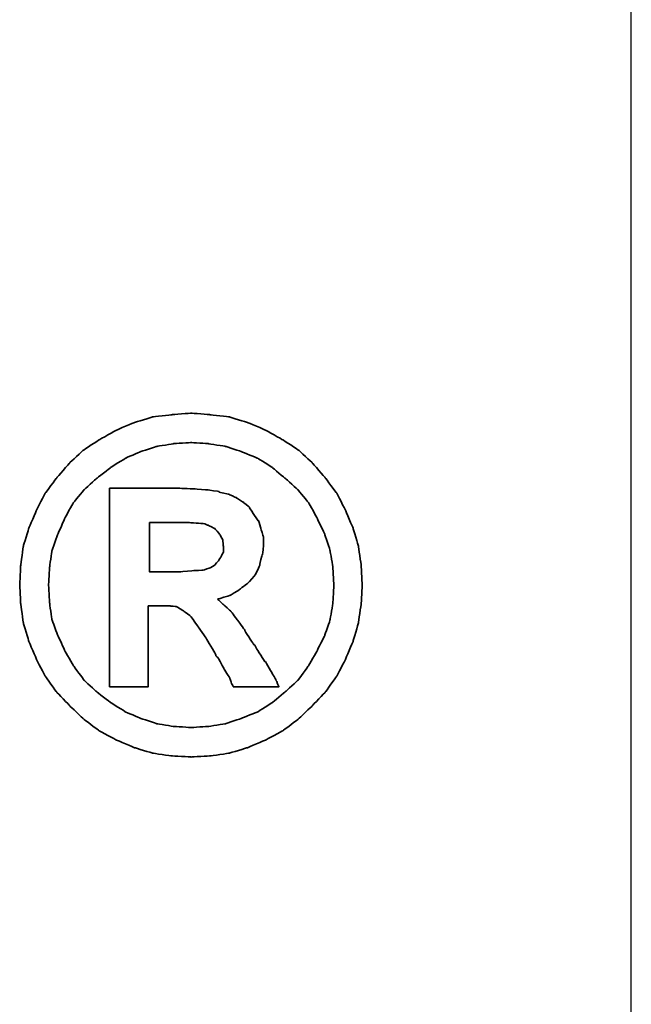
# Model space of a CAD drawing. Header units: millimetres. Extents: x 1805 to 4914, y -1594 to 860.
# Tile 51 of 256: x 2260.39 to 2263.38, y -1561.34 to -1556.52. Entities that reach past the tile are written whole.
import ezdxf

# ---------------------------------------------------------------- set-up
doc = ezdxf.new("R2010")
doc.units = ezdxf.units.MM
doc.layers.get('0').update_dxf_attribs({"linetype": 'CONTINUOUS'})
doc.layers.add('DIM', color=4, linetype='CONTINUOUS')
doc.layers.add('layer 1', color=7, linetype='CONTINUOUS')

# ---------------------------------------------------------------- blocks, each defined once
blk = doc.blocks.new('TBI MOTION logo(完整正式版)')
at = {"layer": 'layer 1', "color": 22, "lineweight": 35}
for points, knots in [([(81.20634, 4.98624), (81.20634, 4.98624), (81.18649, 5.32862), (81.18649, 5.32862), (81.18649, 5.32862), (81.18649, 5.32862), (81.13886, 5.66206), (81.13886, 5.66206), (81.13886, 5.66206), (81.13886, 5.66206), (81.04359, 5.97764), (81.04359, 5.97764), (81.04359, 5.97764), (81.04359, 5.97764), (80.91061, 6.29124), (80.91061, 6.29124), (80.91061, 6.29124), (80.91061, 6.29124), (80.75778, 6.58697), (80.75778, 6.58697), (80.75778, 6.58697), (80.75778, 6.58697), (80.5593, 6.85294), (80.5593, 6.85294), (80.5593, 6.85294), (80.5593, 6.85294), (80.33105, 7.1189), (80.33105, 7.1189), (80.33105, 7.1189), (80.33105, 7.1189), (80.09287, 7.33921), (80.09287, 7.33921), (80.09287, 7.33921), (80.09287, 7.33921), (79.815, 7.51982), (79.815, 7.51982), (79.815, 7.51982), (79.815, 7.51982), (79.51133, 7.69051), (79.51133, 7.69051), (79.51133, 7.69051), (79.51133, 7.69051), (79.19773, 7.8235), (79.19773, 7.8235), (79.19773, 7.8235), (79.19773, 7.8235), (78.88215, 7.91877), (78.88215, 7.91877), (78.88215, 7.91877), (78.88215, 7.91877), (78.54871, 7.95846), (78.54871, 7.95846), (78.54871, 7.95846), (78.54871, 7.95846), (78.21526, 7.98625), (78.21526, 7.98625), (78.21526, 7.98625), (78.21526, 7.98625), (77.87388, 7.95846), (77.87388, 7.95846), (77.87388, 7.95846), (77.87388, 7.95846), (77.54044, 7.91877), (77.54044, 7.91877), (77.54044, 7.91877), (77.54044, 7.91877), (77.22485, 7.8235), (77.22485, 7.8235), (77.22485, 7.8235), (77.22485, 7.8235), (76.91027, 7.69051), (76.91027, 7.69051), (76.91027, 7.69051), (76.91027, 7.69051), (76.6056, 7.51982), (76.6056, 7.51982), (76.6056, 7.51982), (76.6056, 7.51982), (76.32972, 7.33921), (76.32972, 7.33921), (76.32972, 7.33921), (76.32972, 7.33921), (76.09154, 7.1189), (76.09154, 7.1189), (76.09154, 7.1189), (76.09154, 7.1189), (75.86329, 6.85294), (75.86329, 6.85294), (75.86329, 6.85294), (75.86329, 6.85294), (75.66382, 6.58697), (75.66382, 6.58697), (75.66382, 6.58697), (75.66382, 6.58697), (75.51099, 6.29124), (75.51099, 6.29124), (75.51099, 6.29124), (75.51099, 6.29124), (75.37702, 5.97764), (75.37702, 5.97764), (75.37702, 5.97764), (75.37702, 5.97764), (75.28175, 5.66206), (75.28175, 5.66206), (75.28175, 5.66206), (75.28175, 5.66206), (75.23411, 5.32862), (75.23411, 5.32862), (75.23411, 5.32862), (75.23411, 5.32862), (75.21625, 4.98624), (75.21625, 4.98624), (75.21625, 4.98624), (75.21625, 4.98624), (75.23411, 4.6528), (75.23411, 4.6528), (75.23411, 4.6528), (75.23411, 4.6528), (75.28175, 4.32035), (75.28175, 4.32035), (75.28175, 4.32035), (75.28175, 4.32035), (75.37702, 3.99583), (75.37702, 3.99583), (75.37702, 3.99583), (75.37702, 3.99583), (75.51099, 3.68224), (75.51099, 3.68224), (75.51099, 3.68224), (75.51099, 3.68224), (75.66382, 3.38749), (75.66382, 3.38749), (75.66382, 3.38749), (75.66382, 3.38749), (75.86329, 3.10963), (75.86329, 3.10963), (75.86329, 3.10963), (75.86329, 3.10963), (76.09154, 2.87145), (76.09154, 2.87145), (76.09154, 2.87145), (76.09154, 2.87145), (76.32972, 2.6432), (76.32972, 2.6432), (76.32972, 2.6432), (76.32972, 2.6432), (76.6056, 2.43381), (76.6056, 2.43381), (76.6056, 2.43381), (76.6056, 2.43381), (76.91027, 2.27205), (76.91027, 2.27205), (76.91027, 2.27205), (76.91027, 2.27205), (77.22485, 2.13906), (77.22485, 2.13906), (77.22485, 2.13906), (77.22485, 2.13906), (77.54044, 2.0438), (77.54044, 2.0438), (77.54044, 2.0438), (77.54044, 2.0438), (77.87388, 1.99616), (77.87388, 1.99616), (77.87388, 1.99616), (77.87388, 1.99616), (78.21526, 1.97631), (78.21526, 1.97631), (78.21526, 1.97631), (78.21526, 1.97631), (78.54871, 1.99616), (78.54871, 1.99616), (78.54871, 1.99616), (78.54871, 1.99616), (78.88215, 2.0438), (78.88215, 2.0438), (78.88215, 2.0438), (78.88215, 2.0438), (79.19773, 2.13906), (79.19773, 2.13906), (79.19773, 2.13906), (79.19773, 2.13906), (79.51133, 2.27205), (79.51133, 2.27205), (79.51133, 2.27205), (79.51133, 2.27205), (79.815, 2.43381), (79.815, 2.43381), (79.815, 2.43381), (79.815, 2.43381), (80.09287, 2.6432), (80.09287, 2.6432), (80.09287, 2.6432), (80.09287, 2.6432), (80.33105, 2.87145), (80.33105, 2.87145), (80.33105, 2.87145), (80.33105, 2.87145), (80.5593, 3.10963), (80.5593, 3.10963), (80.5593, 3.10963), (80.5593, 3.10963), (80.75778, 3.38749), (80.75778, 3.38749), (80.75778, 3.38749), (80.75778, 3.38749), (80.91061, 3.68224), (80.91061, 3.68224), (80.91061, 3.68224), (80.91061, 3.68224), (81.04359, 3.99583), (81.04359, 3.99583), (81.04359, 3.99583), (81.04359, 3.99583), (81.13886, 4.32035), (81.13886, 4.32035), (81.13886, 4.32035), (81.13886, 4.32035), (81.18649, 4.6528), (81.18649, 4.6528), (81.18649, 4.6528), (81.18649, 4.6528), (81.20634, 4.98624), (81.20634, 4.98624)], [0, 0, 0, 0, 0.01785714, 0.01785714, 0.01785714, 0.01785715, 0.03571429, 0.03571429, 0.03571429, 0.0357143, 0.05357143, 0.05357143, 0.05357143, 0.05357144, 0.07142857, 0.07142857, 0.07142857, 0.07142858, 0.08928571, 0.08928571, 0.08928571, 0.08928572, 0.10714286, 0.10714286, 0.10714286, 0.10714287, 0.125, 0.125, 0.125, 0.12500001, 0.14285714, 0.14285714, 0.14285714, 0.14285715, 0.16071429, 0.16071429, 0.16071429, 0.1607143, 0.17857143, 0.17857143, 0.17857143, 0.17857144, 0.19642857, 0.19642857, 0.19642857, 0.19642858, 0.21428571, 0.21428571, 0.21428571, 0.21428572, 0.23214286, 0.23214286, 0.23214286, 0.23214287, 0.25, 0.25, 0.25, 0.25000001, 0.26785714, 0.26785714, 0.26785714, 0.26785715, 0.28571429, 0.28571429, 0.28571429, 0.2857143, 0.30357143, 0.30357143, 0.30357143, 0.30357144, 0.32142857, 0.32142857, 0.32142857, 0.32142858, 0.33928571, 0.33928571, 0.33928571, 0.33928572, 0.35714286, 0.35714286, 0.35714286, 0.35714287, 0.375, 0.375, 0.375, 0.37500001, 0.39285714, 0.39285714, 0.39285714, 0.39285715, 0.41071429, 0.41071429, 0.41071429, 0.4107143, 0.42857143, 0.42857143, 0.42857143, 0.42857144, 0.44642857, 0.44642857, 0.44642857, 0.44642858, 0.46428571, 0.46428571, 0.46428571, 0.46428572, 0.48214286, 0.48214286, 0.48214286, 0.48214287, 0.5, 0.5, 0.5, 0.50000001, 0.51785714, 0.51785714, 0.51785714, 0.51785715, 0.53571429, 0.53571429, 0.53571429, 0.5357143, 0.55357143, 0.55357143, 0.55357143, 0.55357144, 0.57142857, 0.57142857, 0.57142857, 0.57142858, 0.58928571, 0.58928571, 0.58928571, 0.58928572, 0.60714286, 0.60714286, 0.60714286, 0.60714287, 0.625, 0.625, 0.625, 0.62500001, 0.64285714, 0.64285714, 0.64285714, 0.64285715, 0.66071429, 0.66071429, 0.66071429, 0.6607143, 0.67857143, 0.67857143, 0.67857143, 0.67857144, 0.69642857, 0.69642857, 0.69642857, 0.69642858, 0.71428571, 0.71428571, 0.71428571, 0.71428572, 0.73214286, 0.73214286, 0.73214286, 0.73214287, 0.75, 0.75, 0.75, 0.75000001, 0.76785714, 0.76785714, 0.76785714, 0.76785715, 0.78571429, 0.78571429, 0.78571429, 0.7857143, 0.80357143, 0.80357143, 0.80357143, 0.80357144, 0.82142857, 0.82142857, 0.82142857, 0.82142858, 0.83928571, 0.83928571, 0.83928571, 0.83928572, 0.85714286, 0.85714286, 0.85714286, 0.85714287, 0.875, 0.875, 0.875, 0.87500001, 0.89285714, 0.89285714, 0.89285714, 0.89285715, 0.91071429, 0.91071429, 0.91071429, 0.9107143, 0.92857143, 0.92857143, 0.92857143, 0.92857144, 0.94642857, 0.94642857, 0.94642857, 0.94642858, 0.96428571, 0.96428571, 0.96428571, 0.96428572, 0.98214286, 0.98214286, 0.98214286, 0.98214287, 1, 1, 1, 1]), ([(80.71014, 4.98624), (80.71014, 4.98624), (80.69129, 5.29091), (80.69129, 5.29091), (80.69129, 5.29091), (80.69129, 5.29091), (80.64464, 5.57672), (80.64464, 5.57672), (80.64464, 5.57672), (80.64464, 5.57672), (80.54937, 5.87245), (80.54937, 5.87245), (80.54937, 5.87245), (80.54937, 5.87245), (80.41639, 6.14833), (80.41639, 6.14833), (80.41639, 6.14833), (80.41639, 6.14833), (80.27349, 6.41429), (80.27349, 6.41429), (80.27349, 6.41429), (80.27349, 6.41429), (80.08295, 6.64255), (80.08295, 6.64255), (80.08295, 6.64255), (80.08295, 6.64255), (79.86264, 6.84301), (79.86264, 6.84301), (79.86264, 6.84301), (79.86264, 6.84301), (79.63439, 7.03355), (79.63439, 7.03355), (79.63439, 7.03355), (79.63439, 7.03355), (79.37835, 7.1963), (79.37835, 7.1963), (79.37835, 7.1963), (79.37835, 7.1963), (79.10246, 7.30944), (79.10246, 7.30944), (79.10246, 7.30944), (79.10246, 7.30944), (78.81665, 7.40471), (78.81665, 7.40471), (78.81665, 7.40471), (78.81665, 7.40471), (78.511, 7.45234), (78.511, 7.45234), (78.511, 7.45234), (78.511, 7.45234), (78.21526, 7.47219), (78.21526, 7.47219), (78.21526, 7.47219), (78.21526, 7.47219), (77.9106, 7.45234), (77.9106, 7.45234), (77.9106, 7.45234), (77.9106, 7.45234), (77.61685, 7.40471), (77.61685, 7.40471), (77.61685, 7.40471), (77.61685, 7.40471), (77.32012, 7.30944), (77.32012, 7.30944), (77.32012, 7.30944), (77.32012, 7.30944), (77.06309, 7.1963), (77.06309, 7.1963), (77.06309, 7.1963), (77.06309, 7.1963), (76.80606, 7.03355), (76.80606, 7.03355), (76.80606, 7.03355), (76.80606, 7.03355), (76.55797, 6.84301), (76.55797, 6.84301), (76.55797, 6.84301), (76.55797, 6.84301), (76.34063, 6.64255), (76.34063, 6.64255), (76.34063, 6.64255), (76.34063, 6.64255), (76.1491, 6.41429), (76.1491, 6.41429), (76.1491, 6.41429), (76.1491, 6.41429), (76.0062, 6.14833), (76.0062, 6.14833), (76.0062, 6.14833), (76.0062, 6.14833), (75.88314, 5.87245), (75.88314, 5.87245), (75.88314, 5.87245), (75.88314, 5.87245), (75.77794, 5.57672), (75.77794, 5.57672), (75.77794, 5.57672), (75.77794, 5.57672), (75.73924, 5.29091), (75.73924, 5.29091), (75.73924, 5.29091), (75.73924, 5.29091), (75.72039, 4.98624), (75.72039, 4.98624), (75.72039, 4.98624), (75.72039, 4.98624), (75.73924, 4.67165), (75.73924, 4.67165), (75.73924, 4.67165), (75.73924, 4.67165), (75.77794, 4.37791), (75.77794, 4.37791), (75.77794, 4.37791), (75.77794, 4.37791), (75.88314, 4.10102), (75.88314, 4.10102), (75.88314, 4.10102), (75.88314, 4.10102), (76.0062, 3.83407), (76.0062, 3.83407), (76.0062, 3.83407), (76.0062, 3.83407), (76.15902, 3.56811), (76.15902, 3.56811), (76.15902, 3.56811), (76.15902, 3.56811), (76.34063, 3.32001), (76.34063, 3.32001), (76.34063, 3.32001), (76.34063, 3.32001), (76.55797, 3.11955), (76.55797, 3.11955), (76.55797, 3.11955), (76.55797, 3.11955), (76.80606, 2.92901), (76.80606, 2.92901), (76.80606, 2.92901), (76.80606, 2.92901), (77.06309, 2.76725), (77.06309, 2.76725), (77.06309, 2.76725), (77.06309, 2.76725), (77.32012, 2.65412), (77.32012, 2.65412), (77.32012, 2.65412), (77.32012, 2.65412), (77.61685, 2.55786), (77.61685, 2.55786), (77.61685, 2.55786), (77.61685, 2.55786), (77.9106, 2.51022), (77.9106, 2.51022), (77.9106, 2.51022), (77.9106, 2.51022), (78.21526, 2.49137), (78.21526, 2.49137), (78.21526, 2.49137), (78.21526, 2.49137), (78.511, 2.51022), (78.511, 2.51022), (78.511, 2.51022), (78.511, 2.51022), (78.81665, 2.55786), (78.81665, 2.55786), (78.81665, 2.55786), (78.81665, 2.55786), (79.10246, 2.65412), (79.10246, 2.65412), (79.10246, 2.65412), (79.10246, 2.65412), (79.37835, 2.76725), (79.37835, 2.76725), (79.37835, 2.76725), (79.37835, 2.76725), (79.63439, 2.92901), (79.63439, 2.92901), (79.63439, 2.92901), (79.63439, 2.92901), (79.86264, 3.11955), (79.86264, 3.11955), (79.86264, 3.11955), (79.86264, 3.11955), (80.08295, 3.32001), (80.08295, 3.32001), (80.08295, 3.32001), (80.08295, 3.32001), (80.26356, 3.56811), (80.26356, 3.56811), (80.26356, 3.56811), (80.26356, 3.56811), (80.41639, 3.83407), (80.41639, 3.83407), (80.41639, 3.83407), (80.41639, 3.83407), (80.54937, 4.10102), (80.54937, 4.10102), (80.54937, 4.10102), (80.54937, 4.10102), (80.64464, 4.37791), (80.64464, 4.37791), (80.64464, 4.37791), (80.64464, 4.37791), (80.69129, 4.67165), (80.69129, 4.67165), (80.69129, 4.67165), (80.69129, 4.67165), (80.71014, 4.98624), (80.71014, 4.98624)], [0, 0, 0, 0, 0.01923077, 0.01923077, 0.01923077, 0.01923078, 0.03846154, 0.03846154, 0.03846154, 0.03846155, 0.05769231, 0.05769231, 0.05769231, 0.05769232, 0.07692308, 0.07692308, 0.07692308, 0.07692309, 0.09615385, 0.09615385, 0.09615385, 0.09615386, 0.11538462, 0.11538462, 0.11538462, 0.11538463, 0.13461538, 0.13461538, 0.13461538, 0.13461539, 0.15384615, 0.15384615, 0.15384615, 0.15384616, 0.17307692, 0.17307692, 0.17307692, 0.17307693, 0.19230769, 0.19230769, 0.19230769, 0.1923077, 0.21153846, 0.21153846, 0.21153846, 0.21153847, 0.23076923, 0.23076923, 0.23076923, 0.23076924, 0.25, 0.25, 0.25, 0.25000001, 0.26923077, 0.26923077, 0.26923077, 0.26923078, 0.28846154, 0.28846154, 0.28846154, 0.28846155, 0.30769231, 0.30769231, 0.30769231, 0.30769232, 0.32692308, 0.32692308, 0.32692308, 0.32692309, 0.34615385, 0.34615385, 0.34615385, 0.34615386, 0.36538462, 0.36538462, 0.36538462, 0.36538463, 0.38461538, 0.38461538, 0.38461538, 0.38461539, 0.40384615, 0.40384615, 0.40384615, 0.40384616, 0.42307692, 0.42307692, 0.42307692, 0.42307693, 0.44230769, 0.44230769, 0.44230769, 0.4423077, 0.46153846, 0.46153846, 0.46153846, 0.46153847, 0.48076923, 0.48076923, 0.48076923, 0.48076924, 0.5, 0.5, 0.5, 0.50000001, 0.51923077, 0.51923077, 0.51923077, 0.51923078, 0.53846154, 0.53846154, 0.53846154, 0.53846155, 0.55769231, 0.55769231, 0.55769231, 0.55769232, 0.57692308, 0.57692308, 0.57692308, 0.57692309, 0.59615385, 0.59615385, 0.59615385, 0.59615386, 0.61538462, 0.61538462, 0.61538462, 0.61538463, 0.63461538, 0.63461538, 0.63461538, 0.63461539, 0.65384615, 0.65384615, 0.65384615, 0.65384616, 0.67307692, 0.67307692, 0.67307692, 0.67307693, 0.69230769, 0.69230769, 0.69230769, 0.6923077, 0.71153846, 0.71153846, 0.71153846, 0.71153847, 0.73076923, 0.73076923, 0.73076923, 0.73076924, 0.75, 0.75, 0.75, 0.75000001, 0.76923077, 0.76923077, 0.76923077, 0.76923078, 0.78846154, 0.78846154, 0.78846154, 0.78846155, 0.80769231, 0.80769231, 0.80769231, 0.80769232, 0.82692308, 0.82692308, 0.82692308, 0.82692309, 0.84615385, 0.84615385, 0.84615385, 0.84615386, 0.86538462, 0.86538462, 0.86538462, 0.86538463, 0.88461538, 0.88461538, 0.88461538, 0.88461539, 0.90384615, 0.90384615, 0.90384615, 0.90384616, 0.92307692, 0.92307692, 0.92307692, 0.92307693, 0.94230769, 0.94230769, 0.94230769, 0.9423077, 0.96153846, 0.96153846, 0.96153846, 0.96153847, 0.98076923, 0.98076923, 0.98076923, 0.98076924, 1, 1, 1, 1]), ([(76.78721, 3.2823), (76.78721, 3.2823), (76.78721, 3.32001), (76.78721, 3.32001), (76.78721, 3.32001), (76.78721, 3.32001), (76.78721, 3.42422), (76.78721, 3.42422), (76.78721, 3.42422), (76.78721, 3.42422), (76.78721, 3.59689), (76.78721, 3.59689), (76.78721, 3.59689), (76.78721, 3.59689), (76.78721, 3.80529), (76.78721, 3.80529), (76.78721, 3.80529), (76.78721, 3.80529), (76.78721, 4.0524), (76.78721, 4.0524), (76.78721, 4.0524), (76.78721, 4.0524), (76.78721, 4.32035), (76.78721, 4.32035), (76.78721, 4.32035), (76.78721, 4.32035), (76.78721, 4.92868), (76.78721, 4.92868), (76.78721, 4.92868), (76.78721, 4.92868), (76.78721, 5.53801), (76.78721, 5.53801), (76.78721, 5.53801), (76.78721, 5.53801), (76.78721, 5.82482), (76.78721, 5.82482), (76.78721, 5.82482), (76.78721, 5.82482), (76.78721, 6.07291), (76.78721, 6.07291), (76.78721, 6.07291), (76.78721, 6.07291), (76.78721, 6.30017), (76.78721, 6.30017), (76.78721, 6.30017), (76.78721, 6.30017), (76.78721, 6.45399), (76.78721, 6.45399), (76.78721, 6.45399), (76.78721, 6.45399), (76.78721, 6.5572), (76.78721, 6.5572), (76.78721, 6.5572), (76.78721, 6.5572), (76.78721, 6.59689), (76.78721, 6.59689), (76.78721, 6.59689), (76.78721, 6.59689), (76.78721, 6.67232), (76.78721, 6.67232), (76.78721, 6.67232), (76.78721, 6.67232), (76.8537, 6.67232), (76.8537, 6.67232), (76.8537, 6.67232), (76.8537, 6.67232), (76.87355, 6.67232), (76.87355, 6.67232), (76.87355, 6.67232), (76.87355, 6.67232), (76.91027, 6.67232), (76.91027, 6.67232), (76.91027, 6.67232), (76.91027, 6.67232), (77.04424, 6.67232), (77.04424, 6.67232), (77.04424, 6.67232), (77.04424, 6.67232), (77.22485, 6.67232), (77.22485, 6.67232), (77.22485, 6.67232), (77.22485, 6.67232), (77.43524, 6.67232), (77.43524, 6.67232), (77.43524, 6.67232), (77.43524, 6.67232), (77.65357, 6.67232), (77.65357, 6.67232), (77.65357, 6.67232), (77.65357, 6.67232), (77.82625, 6.67232), (77.82625, 6.67232), (77.82625, 6.67232), (77.82625, 6.67232), (77.94037, 6.67232), (77.94037, 6.67232), (77.94037, 6.67232), (77.94037, 6.67232), (77.97709, 6.67232), (77.97709, 6.67232), (77.97709, 6.67232), (77.97709, 6.67232), (77.99694, 6.67232), (77.99694, 6.67232), (77.99694, 6.67232), (77.99694, 6.67232), (78.00686, 6.67232), (78.00686, 6.67232), (78.00686, 6.67232), (78.00686, 6.67232), (78.28275, 6.6624), (78.28275, 6.6624), (78.28275, 6.6624), (78.28275, 6.6624), (78.50107, 6.64255), (78.50107, 6.64255), (78.50107, 6.64255), (78.50107, 6.64255), (78.511, 6.64255), (78.511, 6.64255), (78.511, 6.64255), (78.511, 6.64255), (78.70154, 6.61476), (78.70154, 6.61476), (78.70154, 6.61476), (78.70154, 6.61476), (78.70154, 6.60483), (78.70154, 6.60483), (78.70154, 6.60483), (78.70154, 6.60483), (78.86429, 6.56713), (78.86429, 6.56713), (78.86429, 6.56713), (78.86429, 6.56713), (78.87223, 6.56713), (78.87223, 6.56713), (78.87223, 6.56713), (78.87223, 6.56713), (78.99727, 6.51056), (78.99727, 6.51056), (78.99727, 6.51056), (78.99727, 6.51056), (79.00719, 6.51056), (79.00719, 6.51056), (79.00719, 6.51056), (79.00719, 6.51056), (79.00719, 6.50162), (79.00719, 6.50162), (79.00719, 6.50162), (79.00719, 6.50162), (79.1104, 6.43415), (79.1104, 6.43415), (79.1104, 6.43415), (79.1104, 6.43415), (79.12132, 6.43415), (79.12132, 6.43415), (79.12132, 6.43415), (79.12132, 6.43415), (79.22552, 6.34781), (79.22552, 6.34781), (79.22552, 6.34781), (79.22552, 6.34781), (79.23544, 6.33888), (79.23544, 6.33888), (79.23544, 6.33888), (79.23544, 6.33888), (79.23544, 6.32895), (79.23544, 6.32895), (79.23544, 6.32895), (79.23544, 6.32895), (79.31087, 6.21483), (79.31087, 6.21483), (79.31087, 6.21483), (79.31087, 6.21483), (79.38629, 6.1007), (79.38629, 6.1007), (79.38629, 6.1007), (79.38629, 6.1007), (79.3972, 6.1007), (79.3972, 6.1007), (79.3972, 6.1007), (79.3972, 6.1007), (79.3972, 6.09078), (79.3972, 6.09078), (79.3972, 6.09078), (79.3972, 6.09078), (79.43392, 5.97764), (79.43392, 5.97764), (79.43392, 5.97764), (79.43392, 5.97764), (79.43392, 5.96772), (79.43392, 5.96772), (79.43392, 5.96772), (79.43392, 5.96772), (79.47362, 5.83474), (79.47362, 5.83474), (79.47362, 5.83474), (79.47362, 5.83474), (79.48156, 5.82482), (79.48156, 5.82482), (79.48156, 5.82482), (79.48156, 5.82482), (79.48156, 5.69977), (79.48156, 5.69977), (79.48156, 5.69977), (79.48156, 5.69977), (79.48156, 5.69183), (79.48156, 5.69183), (79.48156, 5.69183), (79.48156, 5.69183), (79.4637, 5.51915), (79.4637, 5.51915), (79.4637, 5.51915), (79.4637, 5.51915), (79.4637, 5.51122), (79.4637, 5.51122), (79.4637, 5.51122), (79.4637, 5.51122), (79.45377, 5.51122), (79.45377, 5.51122), (79.45377, 5.51122), (79.45377, 5.51122), (79.41507, 5.34847), (79.41507, 5.34847), (79.41507, 5.34847), (79.41507, 5.34847), (79.41507, 5.33854), (79.41507, 5.33854), (79.41507, 5.33854), (79.41507, 5.33854), (79.41507, 5.32862), (79.41507, 5.32862), (79.41507, 5.32862), (79.41507, 5.32862), (79.33865, 5.16785), (79.33865, 5.16785), (79.33865, 5.16785), (79.33865, 5.16785), (79.33071, 5.15693), (79.33071, 5.15693), (79.33071, 5.15693), (79.33071, 5.15693), (79.2156, 5.02495), (79.2156, 5.02495), (79.2156, 5.02495), (79.2156, 5.02495), (79.20567, 5.01502), (79.20567, 5.01502), (79.20567, 5.01502), (79.20567, 5.01502), (79.05483, 4.89991), (79.05483, 4.89991), (79.05483, 4.89991), (79.05483, 4.89991), (79.04491, 4.89197), (79.04491, 4.89197), (79.04491, 4.89197), (79.04491, 4.89197), (78.89208, 4.7967), (78.89208, 4.7967), (78.89208, 4.7967), (78.89208, 4.7967), (78.88215, 4.7967), (78.88215, 4.7967), (78.88215, 4.7967), (78.88215, 4.7967), (78.69161, 4.73913), (78.69161, 4.73913), (78.69161, 4.73913), (78.69161, 4.73913), (78.68169, 4.73913), (78.68169, 4.73913), (78.68169, 4.73913), (78.68169, 4.73913), (78.68169, 4.72921), (78.68169, 4.72921), (78.68169, 4.72921), (78.68169, 4.72921), (78.78688, 4.63394), (78.78688, 4.63394), (78.78688, 4.63394), (78.78688, 4.63394), (78.902, 4.52875), (78.902, 4.52875), (78.902, 4.52875), (78.902, 4.52875), (78.91093, 4.52081), (78.91093, 4.52081), (78.91093, 4.52081), (78.91093, 4.52081), (79.02506, 4.36798), (79.02506, 4.36798), (79.02506, 4.36798), (79.02506, 4.36798), (79.1501, 4.1953), (79.1501, 4.1953), (79.1501, 4.1953), (79.1501, 4.1953), (79.1501, 4.18736), (79.1501, 4.18736), (79.1501, 4.18736), (79.1501, 4.18736), (79.29201, 3.96705), (79.29201, 3.96705), (79.29201, 3.96705), (79.29201, 3.96705), (79.31087, 3.93828), (79.31087, 3.93828), (79.31087, 3.93828), (79.31087, 3.93828), (79.32079, 3.93828), (79.32079, 3.93828), (79.32079, 3.93828), (79.32079, 3.93828), (79.3585, 3.87178), (79.3585, 3.87178), (79.3585, 3.87178), (79.3585, 3.87178), (79.50141, 3.64353), (79.50141, 3.64353), (79.50141, 3.64353), (79.50141, 3.64353), (79.51133, 3.64353), (79.51133, 3.64353), (79.51133, 3.64353), (79.51133, 3.64353), (79.64431, 3.41528), (79.64431, 3.41528), (79.64431, 3.41528), (79.64431, 3.41528), (79.68202, 3.3478), (79.68202, 3.3478), (79.68202, 3.3478), (79.68202, 3.3478), (79.70187, 3.31009), (79.70187, 3.31009), (79.70187, 3.31009), (79.70187, 3.31009), (79.7495, 3.2049), (79.7495, 3.2049), (79.7495, 3.2049), (79.7495, 3.2049), (79.64431, 3.2049), (79.64431, 3.2049), (79.64431, 3.2049), (79.64431, 3.2049), (79.62546, 3.2049), (79.62546, 3.2049), (79.62546, 3.2049), (79.62546, 3.2049), (79.53912, 3.2049), (79.53912, 3.2049), (79.53912, 3.2049), (79.53912, 3.2049), (79.31087, 3.2049), (79.31087, 3.2049), (79.31087, 3.2049), (79.31087, 3.2049), (79.08262, 3.2049), (79.08262, 3.2049), (79.08262, 3.2049), (79.08262, 3.2049), (79.00719, 3.2049), (79.00719, 3.2049), (79.00719, 3.2049), (79.00719, 3.2049), (78.98735, 3.2049), (78.98735, 3.2049), (78.98735, 3.2049), (78.98735, 3.2049), (78.94964, 3.2049), (78.94964, 3.2049), (78.94964, 3.2049), (78.94964, 3.2049), (78.92979, 3.24459), (78.92979, 3.24459), (78.92979, 3.24459), (78.92979, 3.24459), (78.91093, 3.2823), (78.91093, 3.2823), (78.91093, 3.2823), (78.91093, 3.2823), (78.91093, 3.29223), (78.91093, 3.29223), (78.91093, 3.29223), (78.91093, 3.29223), (78.89208, 3.3478), (78.89208, 3.3478), (78.89208, 3.3478), (78.89208, 3.3478), (78.78688, 3.52048), (78.78688, 3.52048), (78.78688, 3.52048), (78.78688, 3.52048), (78.69161, 3.7001), (78.69161, 3.7001), (78.69161, 3.7001), (78.69161, 3.7001), (78.6539, 3.7388), (78.6539, 3.7388), (78.6539, 3.7388), (78.6539, 3.7388), (78.64398, 3.74873), (78.64398, 3.74873), (78.64398, 3.74873), (78.64398, 3.74873), (78.64398, 3.75766), (78.64398, 3.75766), (78.64398, 3.75766), (78.64398, 3.75766), (78.63405, 3.78644), (78.63405, 3.78644), (78.63405, 3.78644), (78.63405, 3.78644), (78.48321, 4.04347), (78.48321, 4.04347), (78.48321, 4.04347), (78.48321, 4.04347), (78.33038, 4.2618), (78.33038, 4.2618), (78.33038, 4.2618), (78.33038, 4.2618), (78.20732, 4.43447), (78.20732, 4.43447), (78.20732, 4.43447), (78.20732, 4.43447), (78.09221, 4.52081), (78.09221, 4.52081), (78.09221, 4.52081), (78.09221, 4.52081), (78.02472, 4.56845), (78.02472, 4.56845), (78.02472, 4.56845), (78.02472, 4.56845), (77.9493, 4.60616), (77.9493, 4.60616), (77.9493, 4.60616), (77.9493, 4.60616), (77.8451, 4.61608), (77.8451, 4.61608), (77.8451, 4.61608), (77.8451, 4.61608), (77.71113, 4.61608), (77.71113, 4.61608), (77.71113, 4.61608), (77.71113, 4.61608), (77.69128, 4.61608), (77.69128, 4.61608), (77.69128, 4.61608), (77.69128, 4.61608), (77.67342, 4.61608), (77.67342, 4.61608), (77.67342, 4.61608), (77.67342, 4.61608), (77.5583, 4.61608), (77.5583, 4.61608), (77.5583, 4.61608), (77.5583, 4.61608), (77.46303, 4.61608), (77.46303, 4.61608), (77.46303, 4.61608), (77.46303, 4.61608), (77.46303, 4.54761), (77.46303, 4.54761), (77.46303, 4.54761), (77.46303, 4.54761), (77.46303, 4.47318), (77.46303, 4.47318), (77.46303, 4.47318), (77.46303, 4.47318), (77.46303, 4.24294), (77.46303, 4.24294), (77.46303, 4.24294), (77.46303, 4.24294), (77.46303, 3.99583), (77.46303, 3.99583), (77.46303, 3.99583), (77.46303, 3.99583), (77.46303, 3.72888), (77.46303, 3.72888), (77.46303, 3.72888), (77.46303, 3.72888), (77.46303, 3.51055), (77.46303, 3.51055), (77.46303, 3.51055), (77.46303, 3.51055), (77.46303, 3.42422), (77.46303, 3.42422), (77.46303, 3.42422), (77.46303, 3.42422), (77.46303, 3.35773), (77.46303, 3.35773), (77.46303, 3.35773), (77.46303, 3.35773), (77.46303, 3.30017), (77.46303, 3.30017), (77.46303, 3.30017), (77.46303, 3.30017), (77.46303, 3.2823), (77.46303, 3.2823), (77.46303, 3.2823), (77.46303, 3.2823), (77.46303, 3.2049), (77.46303, 3.2049), (77.46303, 3.2049), (77.46303, 3.2049), (77.39753, 3.2049), (77.39753, 3.2049), (77.39753, 3.2049), (77.39753, 3.2049), (77.37768, 3.2049), (77.37768, 3.2049), (77.37768, 3.2049), (77.37768, 3.2049), (77.32012, 3.2049), (77.32012, 3.2049), (77.32012, 3.2049), (77.32012, 3.2049), (77.12165, 3.2049), (77.12165, 3.2049), (77.12165, 3.2049), (77.12165, 3.2049), (76.94897, 3.2049), (76.94897, 3.2049), (76.94897, 3.2049), (76.94897, 3.2049), (76.8924, 3.2049), (76.8924, 3.2049), (76.8924, 3.2049), (76.8924, 3.2049), (76.8537, 3.2049), (76.8537, 3.2049), (76.8537, 3.2049), (76.8537, 3.2049), (76.78721, 3.2049), (76.78721, 3.2049), (76.78721, 3.2049), (76.78721, 3.2049), (76.78721, 3.2823), (76.78721, 3.2823)], [0, 0, 0, 0, 0.00740741, 0.00740741, 0.00740741, 0.00740742, 0.01481481, 0.01481481, 0.01481481, 0.01481482, 0.02222222, 0.02222222, 0.02222222, 0.02222223, 0.02962963, 0.02962963, 0.02962963, 0.02962964, 0.03703704, 0.03703704, 0.03703704, 0.03703705, 0.04444444, 0.04444444, 0.04444444, 0.04444445, 0.05185185, 0.05185185, 0.05185185, 0.05185186, 0.05925926, 0.05925926, 0.05925926, 0.05925927, 0.06666667, 0.06666667, 0.06666667, 0.06666668, 0.07407407, 0.07407407, 0.07407407, 0.07407408, 0.08148148, 0.08148148, 0.08148148, 0.08148149, 0.08888889, 0.08888889, 0.08888889, 0.0888889, 0.0962963, 0.0962963, 0.0962963, 0.09629631, 0.1037037, 0.1037037, 0.1037037, 0.10370371, 0.11111111, 0.11111111, 0.11111111, 0.11111112, 0.11851852, 0.11851852, 0.11851852, 0.11851853, 0.12592593, 0.12592593, 0.12592593, 0.12592594, 0.13333333, 0.13333333, 0.13333333, 0.13333334, 0.14074074, 0.14074074, 0.14074074, 0.14074075, 0.14814815, 0.14814815, 0.14814815, 0.14814816, 0.15555556, 0.15555556, 0.15555556, 0.15555557, 0.16296296, 0.16296296, 0.16296296, 0.16296297, 0.17037037, 0.17037037, 0.17037037, 0.17037038, 0.17777778, 0.17777778, 0.17777778, 0.17777779, 0.18518519, 0.18518519, 0.18518519, 0.1851852, 0.19259259, 0.19259259, 0.19259259, 0.1925926, 0.2, 0.2, 0.2, 0.20000001, 0.20740741, 0.20740741, 0.20740741, 0.20740742, 0.21481481, 0.21481481, 0.21481481, 0.21481482, 0.22222222, 0.22222222, 0.22222222, 0.22222223, 0.22962963, 0.22962963, 0.22962963, 0.22962964, 0.23703704, 0.23703704, 0.23703704, 0.23703705, 0.24444444, 0.24444444, 0.24444444, 0.24444445, 0.25185185, 0.25185185, 0.25185185, 0.25185186, 0.25925926, 0.25925926, 0.25925926, 0.25925927, 0.26666667, 0.26666667, 0.26666667, 0.26666668, 0.27407407, 0.27407407, 0.27407407, 0.27407408, 0.28148148, 0.28148148, 0.28148148, 0.28148149, 0.28888889, 0.28888889, 0.28888889, 0.2888889, 0.2962963, 0.2962963, 0.2962963, 0.29629631, 0.3037037, 0.3037037, 0.3037037, 0.30370371, 0.31111111, 0.31111111, 0.31111111, 0.31111112, 0.31851852, 0.31851852, 0.31851852, 0.31851853, 0.32592593, 0.32592593, 0.32592593, 0.32592594, 0.33333333, 0.33333333, 0.33333333, 0.33333334, 0.34074074, 0.34074074, 0.34074074, 0.34074075, 0.34814815, 0.34814815, 0.34814815, 0.34814816, 0.35555556, 0.35555556, 0.35555556, 0.35555557, 0.36296296, 0.36296296, 0.36296296, 0.36296297, 0.37037037, 0.37037037, 0.37037037, 0.37037038, 0.37777778, 0.37777778, 0.37777778, 0.37777779, 0.38518519, 0.38518519, 0.38518519, 0.3851852, 0.39259259, 0.39259259, 0.39259259, 0.3925926, 0.4, 0.4, 0.4, 0.40000001, 0.40740741, 0.40740741, 0.40740741, 0.40740742, 0.41481481, 0.41481481, 0.41481481, 0.41481482, 0.42222222, 0.42222222, 0.42222222, 0.42222223, 0.42962963, 0.42962963, 0.42962963, 0.42962964, 0.43703704, 0.43703704, 0.43703704, 0.43703705, 0.44444444, 0.44444444, 0.44444444, 0.44444445, 0.45185185, 0.45185185, 0.45185185, 0.45185186, 0.45925926, 0.45925926, 0.45925926, 0.45925927, 0.46666667, 0.46666667, 0.46666667, 0.46666668, 0.47407407, 0.47407407, 0.47407407, 0.47407408, 0.48148148, 0.48148148, 0.48148148, 0.48148149, 0.48888889, 0.48888889, 0.48888889, 0.4888889, 0.4962963, 0.4962963, 0.4962963, 0.49629631, 0.5037037, 0.5037037, 0.5037037, 0.50370371, 0.51111111, 0.51111111, 0.51111111, 0.51111112, 0.51851852, 0.51851852, 0.51851852, 0.51851853, 0.52592593, 0.52592593, 0.52592593, 0.52592594, 0.53333333, 0.53333333, 0.53333333, 0.53333334, 0.54074074, 0.54074074, 0.54074074, 0.54074075, 0.54814815, 0.54814815, 0.54814815, 0.54814816, 0.55555556, 0.55555556, 0.55555556, 0.55555557, 0.56296296, 0.56296296, 0.56296296, 0.56296297, 0.57037037, 0.57037037, 0.57037037, 0.57037038, 0.57777778, 0.57777778, 0.57777778, 0.57777779, 0.58518519, 0.58518519, 0.58518519, 0.5851852, 0.59259259, 0.59259259, 0.59259259, 0.5925926, 0.6, 0.6, 0.6, 0.60000001, 0.60740741, 0.60740741, 0.60740741, 0.60740742, 0.61481481, 0.61481481, 0.61481481, 0.61481482, 0.62222222, 0.62222222, 0.62222222, 0.62222223, 0.62962963, 0.62962963, 0.62962963, 0.62962964, 0.63703704, 0.63703704, 0.63703704, 0.63703705, 0.64444444, 0.64444444, 0.64444444, 0.64444445, 0.65185185, 0.65185185, 0.65185185, 0.65185186, 0.65925926, 0.65925926, 0.65925926, 0.65925927, 0.66666667, 0.66666667, 0.66666667, 0.66666668, 0.67407407, 0.67407407, 0.67407407, 0.67407408, 0.68148148, 0.68148148, 0.68148148, 0.68148149, 0.68888889, 0.68888889, 0.68888889, 0.6888889, 0.6962963, 0.6962963, 0.6962963, 0.69629631, 0.7037037, 0.7037037, 0.7037037, 0.70370371, 0.71111111, 0.71111111, 0.71111111, 0.71111112, 0.71851852, 0.71851852, 0.71851852, 0.71851853, 0.72592593, 0.72592593, 0.72592593, 0.72592594, 0.73333333, 0.73333333, 0.73333333, 0.73333334, 0.74074074, 0.74074074, 0.74074074, 0.74074075, 0.74814815, 0.74814815, 0.74814815, 0.74814816, 0.75555556, 0.75555556, 0.75555556, 0.75555557, 0.76296296, 0.76296296, 0.76296296, 0.76296297, 0.77037037, 0.77037037, 0.77037037, 0.77037038, 0.77777778, 0.77777778, 0.77777778, 0.77777779, 0.78518519, 0.78518519, 0.78518519, 0.7851852, 0.79259259, 0.79259259, 0.79259259, 0.7925926, 0.8, 0.8, 0.8, 0.80000001, 0.80740741, 0.80740741, 0.80740741, 0.80740742, 0.81481481, 0.81481481, 0.81481481, 0.81481482, 0.82222222, 0.82222222, 0.82222222, 0.82222223, 0.82962963, 0.82962963, 0.82962963, 0.82962964, 0.83703704, 0.83703704, 0.83703704, 0.83703705, 0.84444444, 0.84444444, 0.84444444, 0.84444445, 0.85185185, 0.85185185, 0.85185185, 0.85185186, 0.85925926, 0.85925926, 0.85925926, 0.85925927, 0.86666667, 0.86666667, 0.86666667, 0.86666668, 0.87407407, 0.87407407, 0.87407407, 0.87407408, 0.88148148, 0.88148148, 0.88148148, 0.88148149, 0.88888889, 0.88888889, 0.88888889, 0.8888889, 0.8962963, 0.8962963, 0.8962963, 0.89629631, 0.9037037, 0.9037037, 0.9037037, 0.90370371, 0.91111111, 0.91111111, 0.91111111, 0.91111112, 0.91851852, 0.91851852, 0.91851852, 0.91851853, 0.92592593, 0.92592593, 0.92592593, 0.92592594, 0.93333333, 0.93333333, 0.93333333, 0.93333334, 0.94074074, 0.94074074, 0.94074074, 0.94074075, 0.94814815, 0.94814815, 0.94814815, 0.94814816, 0.95555556, 0.95555556, 0.95555556, 0.95555557, 0.96296296, 0.96296296, 0.96296296, 0.96296297, 0.97037037, 0.97037037, 0.97037037, 0.97037038, 0.97777778, 0.97777778, 0.97777778, 0.97777779, 0.98518519, 0.98518519, 0.98518519, 0.9851852, 0.99259259, 0.99259259, 0.99259259, 0.9925926, 1, 1, 1, 1]), ([(77.48288, 6.07291), (77.48288, 6.07291), (77.48288, 5.99551), (77.48288, 5.99551), (77.48288, 5.99551), (77.48288, 5.99551), (77.48288, 5.82482), (77.48288, 5.82482), (77.48288, 5.82482), (77.48288, 5.82482), (77.48288, 5.63328), (77.48288, 5.63328), (77.48288, 5.63328), (77.48288, 5.63328), (77.48288, 5.46358), (77.48288, 5.46358), (77.48288, 5.46358), (77.48288, 5.46358), (77.48288, 5.29091), (77.48288, 5.29091), (77.48288, 5.29091), (77.48288, 5.29091), (77.48288, 5.21449), (77.48288, 5.21449), (77.48288, 5.21449), (77.48288, 5.21449), (77.50074, 5.21449), (77.50074, 5.21449), (77.50074, 5.21449), (77.50074, 5.21449), (77.71113, 5.21449), (77.71113, 5.21449), (77.71113, 5.21449), (77.71113, 5.21449), (77.94037, 5.21449), (77.94037, 5.21449), (77.94037, 5.21449), (77.94037, 5.21449), (78.01579, 5.21449), (78.01579, 5.21449), (78.01579, 5.21449), (78.01579, 5.21449), (78.03465, 5.21449), (78.03465, 5.21449), (78.03465, 5.21449), (78.03465, 5.21449), (78.2629, 5.23335), (78.2629, 5.23335), (78.2629, 5.23335), (78.2629, 5.23335), (78.42565, 5.24327), (78.42565, 5.24327), (78.42565, 5.24327), (78.42565, 5.24327), (78.54871, 5.28098), (78.54871, 5.28098), (78.54871, 5.28098), (78.54871, 5.28098), (78.62611, 5.32862), (78.62611, 5.32862), (78.62611, 5.32862), (78.62611, 5.32862), (78.69161, 5.40503), (78.69161, 5.40503), (78.69161, 5.40503), (78.69161, 5.40503), (78.73925, 5.48145), (78.73925, 5.48145), (78.73925, 5.48145), (78.73925, 5.48145), (78.77696, 5.55885), (78.77696, 5.55885), (78.77696, 5.55885), (78.77696, 5.55885), (78.77696, 5.65214), (78.77696, 5.65214), (78.77696, 5.65214), (78.77696, 5.65214), (78.76902, 5.76726), (78.76902, 5.76726), (78.76902, 5.76726), (78.76902, 5.76726), (78.71146, 5.87245), (78.71146, 5.87245), (78.71146, 5.87245), (78.71146, 5.87245), (78.62611, 5.96772), (78.62611, 5.96772), (78.62611, 5.96772), (78.62611, 5.96772), (78.511, 6.02528), (78.511, 6.02528), (78.511, 6.02528), (78.511, 6.02528), (78.44451, 6.05306), (78.44451, 6.05306), (78.44451, 6.05306), (78.44451, 6.05306), (78.32046, 6.06299), (78.32046, 6.06299), (78.32046, 6.06299), (78.32046, 6.06299), (78.18748, 6.07291), (78.18748, 6.07291), (78.18748, 6.07291), (78.18748, 6.07291), (77.99694, 6.07291), (77.99694, 6.07291), (77.99694, 6.07291), (77.99694, 6.07291), (77.97709, 6.07291), (77.97709, 6.07291), (77.97709, 6.07291), (77.97709, 6.07291), (77.90167, 6.07291), (77.90167, 6.07291), (77.90167, 6.07291), (77.90167, 6.07291), (77.69128, 6.07291), (77.69128, 6.07291), (77.69128, 6.07291), (77.69128, 6.07291), (77.50074, 6.07291), (77.50074, 6.07291), (77.50074, 6.07291), (77.50074, 6.07291), (77.48288, 6.07291), (77.48288, 6.07291)], [0, 0, 0, 0, 0.03125, 0.03125, 0.03125, 0.03125001, 0.0625, 0.0625, 0.0625, 0.06250001, 0.09375, 0.09375, 0.09375, 0.09375001, 0.125, 0.125, 0.125, 0.12500001, 0.15625, 0.15625, 0.15625, 0.15625001, 0.1875, 0.1875, 0.1875, 0.18750001, 0.21875, 0.21875, 0.21875, 0.21875001, 0.25, 0.25, 0.25, 0.25000001, 0.28125, 0.28125, 0.28125, 0.28125001, 0.3125, 0.3125, 0.3125, 0.31250001, 0.34375, 0.34375, 0.34375, 0.34375001, 0.375, 0.375, 0.375, 0.37500001, 0.40625, 0.40625, 0.40625, 0.40625001, 0.4375, 0.4375, 0.4375, 0.43750001, 0.46875, 0.46875, 0.46875, 0.46875001, 0.5, 0.5, 0.5, 0.50000001, 0.53125, 0.53125, 0.53125, 0.53125001, 0.5625, 0.5625, 0.5625, 0.56250001, 0.59375, 0.59375, 0.59375, 0.59375001, 0.625, 0.625, 0.625, 0.62500001, 0.65625, 0.65625, 0.65625, 0.65625001, 0.6875, 0.6875, 0.6875, 0.68750001, 0.71875, 0.71875, 0.71875, 0.71875001, 0.75, 0.75, 0.75, 0.75000001, 0.78125, 0.78125, 0.78125, 0.78125001, 0.8125, 0.8125, 0.8125, 0.81250001, 0.84375, 0.84375, 0.84375, 0.84375001, 0.875, 0.875, 0.875, 0.87500001, 0.90625, 0.90625, 0.90625, 0.90625001, 0.9375, 0.9375, 0.9375, 0.93750001, 0.96875, 0.96875, 0.96875, 0.96875001, 1, 1, 1, 1])]:
    blk.add_open_spline(points, degree=3, knots=knots, dxfattribs=at)

msp = doc.modelspace()

# ---------------------------------------------------------------- linework, layer by layer
msp.add_line((2263.3815, -1589.1619), (2263.3815, -1498.6747))

# ---------------------------------------------------------------- block references
at = {"layer": 'DIM', "color": 7, "xscale": 0.2802190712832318, "yscale": 0.2802190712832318, "zscale": 0.2802190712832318}
msp.add_blockref('TBI MOTION logo(完整正式版)', (2239.3082, -1560.6857), dxfattribs=at)

doc.saveas('drawing.dxf')
